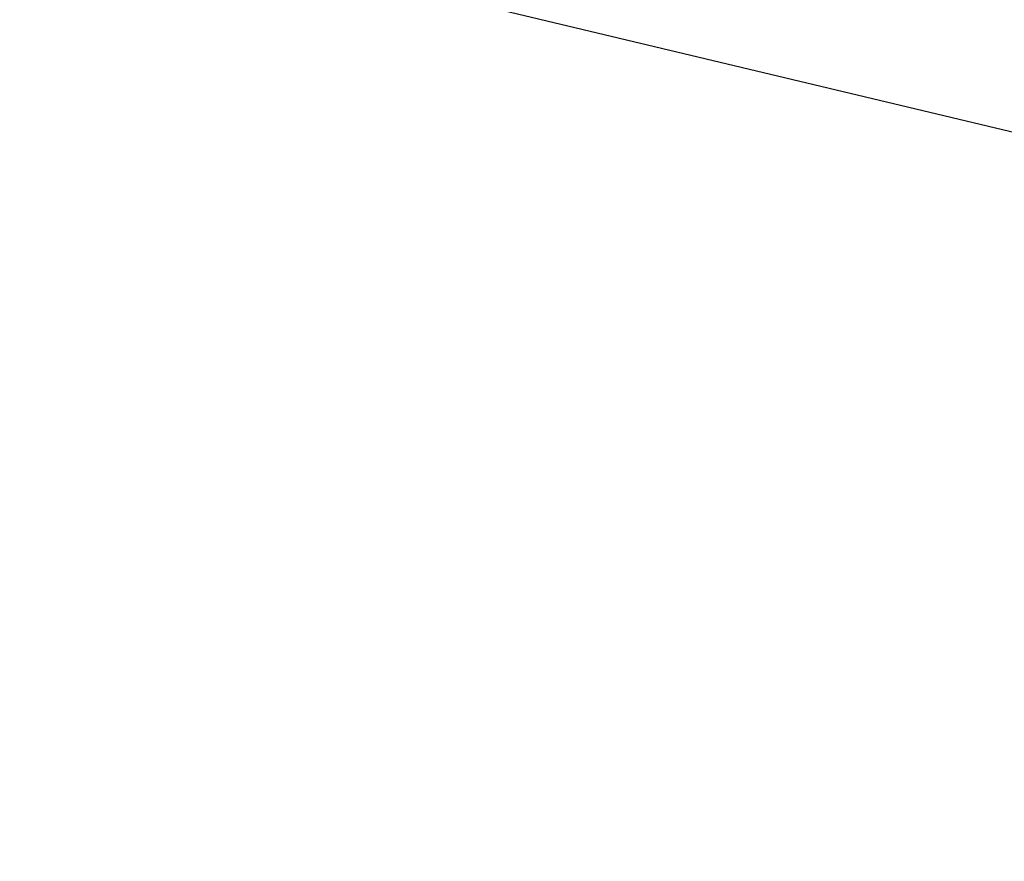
# Model space of a CAD drawing. Header units: millimetres. Extents: x 22 to 177, y -71 to 54.
# Tile 246 of 256: x 73.938 to 74.762, y -54.108 to -53.404. Entities that reach past the tile are written whole.
import ezdxf

# ---------------------------------------------------------------- set-up
doc = ezdxf.new("R2010")
doc.units = ezdxf.units.MM
doc.header["$LTSCALE"] = 25.4
doc.layers.get('0').update_dxf_attribs({"true_color": 0xff5454})

# ---------------------------------------------------------------- blocks, each defined once
blk = doc.blocks.new('PROFILE-IRIS-LED-20W-9004-9005-9006-9007.STL#2')
at = {"color": 18, "true_color": 0x000000}
mesh = blk.add_polyface(dxfattribs=at)
corners = [(32.24787, 7.23964, 131.51535), (74.7607, -61.81032, 40.61946), (70.51132, -59.77282, 37.43975), (36.49724, 5.20214, 134.69505)]
mesh.append_faces([[corners[k] for k in face] for face in [(0, 1, 2), (1, 0, 3)]], dxfattribs={"vtx0": -1, "color": 18})
mesh = blk.add_polyface(dxfattribs=at)
corners = [(105.34089, -55.32817, 48.43997), (74.37325, -4.66379, 121.26371), (74.95906, -3.54675, 121.83384)]
mesh.append_faces([[corners[k] for k in face] for face in [(0, 1, 2)]], dxfattribs={"color": 18})
mesh = blk.add_polyface(dxfattribs=at)
corners = [(109.76194, -62.67752, 39.53326), (74.76234, -5.33745, 121.90517), (73.9647, -6.3852, 121.4887)]
mesh.append_faces([[corners[k] for k in face] for face in [(0, 1, 2)]], dxfattribs={"color": 18})
at = {"color": 7, "true_color": 0xffffff}
mesh = blk.add_polyface(dxfattribs=at)
corners = [(77.27734, -54.09656, 49.0481), (73.40236, -51.88737, 49.39049), (74.25143, -53.37439, 47.30294), (76.42827, -52.60955, 51.13565)]
mesh.append_faces([[corners[k] for k in face] for face in [(0, 1, 2), (1, 0, 3)]], dxfattribs={"vtx0": -1, "color": 7})

msp = doc.modelspace()

# ---------------------------------------------------------------- block references
at = {"color": 0}
msp.add_blockref('PROFILE-IRIS-LED-20W-9004-9005-9006-9007.STL#2', (0, 0), dxfattribs=at)

doc.saveas('drawing.dxf')
